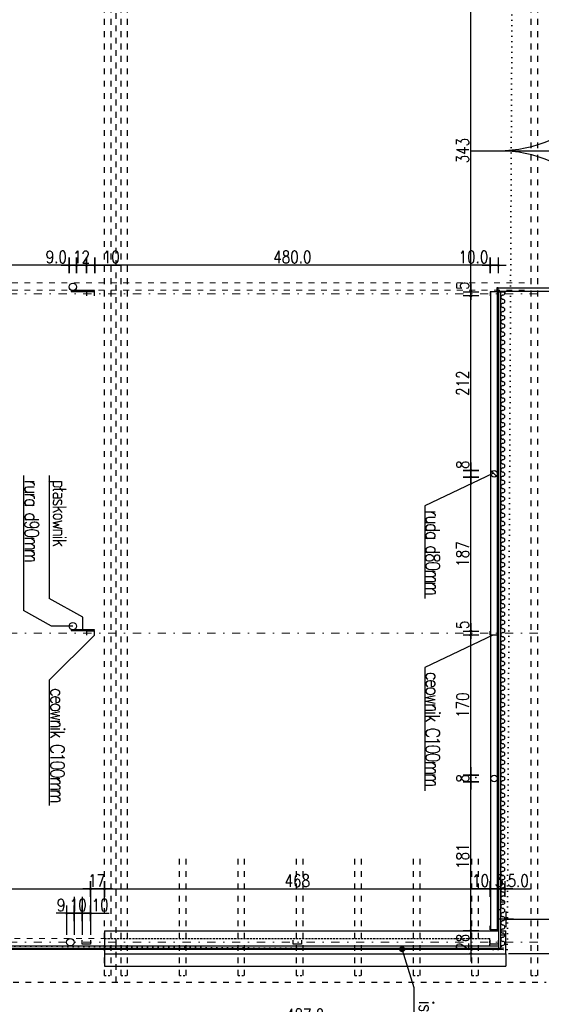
# Model space of a CAD drawing. Header units: millimetres. Extents: x 22865 to 60762, y -18816 to 15611.
# Tile 38 of 256: x 41593 to 42226, y -13448 to -12252. Entities that reach past the tile are written whole.
import ezdxf

# ---------------------------------------------------------------- set-up
doc = ezdxf.new("R2010")
doc.units = ezdxf.units.MM
for name, pattern in [('1_12', [3, 1, -1, 0, -1]), ('DASHED', [15, 7, -8]), ('DASHED2', [0.375, 0.25, -0.125]), ('DOT', [6.35, 0, -6.35]), ('STRICHPUNKT', [3, 1, -1, 0, -1])]:
    doc.linetypes.add(name, pattern=pattern)
for name, color, linetype in [('OPISY', 6, 'Continuous'), ('osie', 9, 'STRICHPUNKT'), ('sciany murowane', 4, 'Continuous'), ('widokowa', 2, 'Continuous'), ('wyburzenia', 14, 'Continuous'), ('WYMIARY', 6, 'Continuous')]:
    doc.layers.add(name, color=color, linetype=linetype)
doc.styles.add('1-100', font='simplex.shx', dxfattribs={"width": 0.8, "height": 15})
doc.dimstyles.new('1-100', dxfattribs={"dimscale": 0.5, "dimtxt": 100, "dimasz": 1, "dimexe": 0.18, "dimexo": 0.0625, "dimgap": 5, "dimtad": 1, "dimdec": 1, "dimzin": 0, "dimdsep": 46, "dimtxsty": '1-100', "dimblk1": 'K', "dimblk2": 'K', "dimsah": 1, "dimcen": 0.09, "dimse1": 1, "dimse2": 1, "dimadec": 0, "dimazin": 0, "dimtfac": 1, "dimtdec": 1, "dimtofl": 0, "dimtmove": 0, "dimatfit": 3, "dimldrblk": 'K', "dimfxl": 0, "dimtolj": 1, "dimtzin": 0, "dimarcsym": 0})

# ---------------------------------------------------------------- blocks, each defined once
blk = doc.blocks.new('K')
for p, q in [((-19.1, 0), (19.1, 0)), ((0, -19.1), (0, 19.1))]:
    blk.add_line(p, q)
blk.add_circle((0, 0), 2.02)
blk = doc.blocks.new('*D2583')
at = {"layer": 'WYMIARY', "color": 0, "lineweight": -2, "ltscale": 0.2}
blk.add_line((41399.7, -13307.9), (41678.7, -13307.9), dxfattribs=at)
at = {"layer": 'WYMIARY', "color": 0, "linetype": 'ByBlock', "lineweight": -2, "xscale": 0.5, "yscale": 0.5, "zscale": 0.5, "rotation": 180}
blk.add_blockref('K', (41399.2, -13307.9), dxfattribs=at)
at = {"layer": 'WYMIARY', "color": 0, "linetype": 'ByBlock', "lineweight": -2, "xscale": 0.5, "yscale": 0.5, "zscale": 0.5}
blk.add_blockref('K', (41679.2, -13307.9), dxfattribs=at)
at = {"layer": 'WYMIARY', "color": 0, "ltscale": 0.2, "insert": (41539.2, -13297.9), "char_height": 15, "attachment_point": 5, "style": '1-100'}
blk.add_mtext('\\A1;280', dxfattribs=at)
blk = doc.blocks.new('*D2584')
at = {"layer": 'WYMIARY', "color": 0, "lineweight": -2, "ltscale": 0.2}
blk.add_line((41679.7, -13307.9), (41695.7, -13307.9), dxfattribs=at)
at = {"layer": 'WYMIARY', "color": 0, "linetype": 'ByBlock', "lineweight": -2, "xscale": 0.5, "yscale": 0.5, "zscale": 0.5, "rotation": 180}
blk.add_blockref('K', (41679.2, -13307.9), dxfattribs=at)
at = {"layer": 'WYMIARY', "color": 0, "linetype": 'ByBlock', "lineweight": -2, "xscale": 0.5, "yscale": 0.5, "zscale": 0.5}
blk.add_blockref('K', (41696.2, -13307.9), dxfattribs=at)
at = {"layer": 'WYMIARY', "color": 0, "ltscale": 0.2, "insert": (41686.6, -13297.9), "char_height": 15, "attachment_point": 5, "style": '1-100'}
blk.add_mtext('\\A1;17', dxfattribs=at)
blk = doc.blocks.new('*D2585')
at = {"layer": 'WYMIARY', "color": 0, "lineweight": -2, "ltscale": 0.2}
blk.add_line((41696.7, -13307.9), (42163.7, -13307.9), dxfattribs=at)
at = {"layer": 'WYMIARY', "color": 0, "linetype": 'ByBlock', "lineweight": -2, "xscale": 0.5, "yscale": 0.5, "zscale": 0.5, "rotation": 180}
blk.add_blockref('K', (41696.2, -13307.9), dxfattribs=at)
at = {"layer": 'WYMIARY', "color": 0, "linetype": 'ByBlock', "lineweight": -2, "xscale": 0.5, "yscale": 0.5, "zscale": 0.5}
blk.add_blockref('K', (42164.2, -13307.9), dxfattribs=at)
at = {"layer": 'WYMIARY', "color": 0, "ltscale": 0.2, "insert": (41930.2, -13297.9), "char_height": 15, "attachment_point": 5, "style": '1-100'}
blk.add_mtext('\\A1;468', dxfattribs=at)
blk = doc.blocks.new('*D2586')
at = {"layer": 'WYMIARY', "color": 0, "lineweight": -2, "ltscale": 0.2}
for p, q in [((41678.7, -13337.5), (41669.7, -13337.5)), ((41679.2, -13337.5), (41701.8, -13337.5))]:
    blk.add_line(p, q, dxfattribs=at)
at = {"layer": 'WYMIARY', "color": 0, "linetype": 'ByBlock', "lineweight": -2, "xscale": 0.5, "yscale": 0.5, "zscale": 0.5, "rotation": 180}
blk.add_blockref('K', (41669.2, -13337.5), dxfattribs=at)
at = {"layer": 'WYMIARY', "color": 0, "linetype": 'ByBlock', "lineweight": -2, "xscale": 0.5, "yscale": 0.5, "zscale": 0.5}
blk.add_blockref('K', (41679.2, -13337.5), dxfattribs=at)
at = {"layer": 'WYMIARY', "color": 0, "ltscale": 0.2, "insert": (41690.8, -13327.5), "char_height": 15, "attachment_point": 5, "style": '1-100'}
blk.add_mtext('\\A1;10', dxfattribs=at)
blk = doc.blocks.new('*D2587')
at = {"layer": 'WYMIARY', "color": 0, "lineweight": -2, "ltscale": 0.2}
blk.add_line((41668.7, -13337.5), (41659.7, -13337.5), dxfattribs=at)
at = {"layer": 'WYMIARY', "color": 0, "linetype": 'ByBlock', "lineweight": -2, "xscale": 0.5, "yscale": 0.5, "zscale": 0.5, "rotation": 180}
blk.add_blockref('K', (41659.2, -13337.5), dxfattribs=at)
at = {"layer": 'WYMIARY', "color": 0, "linetype": 'ByBlock', "lineweight": -2, "xscale": 0.5, "yscale": 0.5, "zscale": 0.5}
blk.add_blockref('K', (41669.2, -13337.5), dxfattribs=at)
at = {"layer": 'WYMIARY', "color": 0, "ltscale": 0.2, "insert": (41664.2, -13327.5), "char_height": 15, "attachment_point": 5, "style": '1-100'}
blk.add_mtext('\\A1;10', dxfattribs=at)
blk = doc.blocks.new('*D2588')
at = {"layer": 'WYMIARY', "color": 0, "lineweight": -2, "ltscale": 0.2}
for p, q in [((41650.2, -13337.5), (41637.3, -13337.5)), ((41658.7, -13337.5), (41650.7, -13337.5))]:
    blk.add_line(p, q, dxfattribs=at)
at = {"layer": 'WYMIARY', "color": 0, "linetype": 'ByBlock', "lineweight": -2, "xscale": 0.5, "yscale": 0.5, "zscale": 0.5, "rotation": 180}
blk.add_blockref('K', (41650.2, -13337.5), dxfattribs=at)
at = {"layer": 'WYMIARY', "color": 0, "linetype": 'ByBlock', "lineweight": -2, "xscale": 0.5, "yscale": 0.5, "zscale": 0.5}
blk.add_blockref('K', (41659.2, -13337.5), dxfattribs=at)
at = {"layer": 'WYMIARY', "color": 0, "ltscale": 0.2, "insert": (41643.5, -13327.5), "char_height": 15, "attachment_point": 5, "style": '1-100'}
blk.add_mtext('\\A1;9', dxfattribs=at)
blk = doc.blocks.new('*D2589')
at = {"layer": 'WYMIARY', "color": 0, "lineweight": -2, "ltscale": 0.2}
blk.add_line((42140.9, -13359.1), (42140.9, -13386.1), dxfattribs=at)
at = {"layer": 'WYMIARY', "color": 0, "linetype": 'ByBlock', "lineweight": -2, "xscale": 0.5, "yscale": 0.5, "zscale": 0.5}
for p, rotation in [((42140.9, -13358.6), 90), ((42140.9, -13386.6), 270)]:
    blk.add_blockref('K', p, dxfattribs=dict(at, rotation=rotation))
at = {"layer": 'WYMIARY', "color": 0, "ltscale": 0.2, "insert": (42130.9, -13372.6), "char_height": 15, "attachment_point": 5, "rotation": 90, "style": '1-100'}
blk.add_mtext('\\A1;28', dxfattribs=at)
blk = doc.blocks.new('*D2590')
at = {"layer": 'WYMIARY', "color": 0, "lineweight": -2, "ltscale": 0.2}
blk.add_line((42140.9, -13358.1), (42140.9, -13178.1), dxfattribs=at)
at = {"layer": 'WYMIARY', "color": 0, "linetype": 'ByBlock', "lineweight": -2, "xscale": 0.5, "yscale": 0.5, "zscale": 0.5}
for p, rotation in [((42140.9, -13177.6), 90), ((42140.9, -13358.6), 270)]:
    blk.add_blockref('K', p, dxfattribs=dict(at, rotation=rotation))
at = {"layer": 'WYMIARY', "color": 0, "ltscale": 0.2, "insert": (42130.9, -13268.1), "char_height": 15, "attachment_point": 5, "rotation": 90, "style": '1-100'}
blk.add_mtext('\\A1;181', dxfattribs=at)
blk = doc.blocks.new('*D2591')
at = {"layer": 'WYMIARY', "color": 0, "lineweight": -2, "ltscale": 0.2}
blk.add_line((42140.9, -13177.1), (42140.9, -13170.1), dxfattribs=at)
at = {"layer": 'WYMIARY', "color": 0, "linetype": 'ByBlock', "lineweight": -2, "xscale": 0.5, "yscale": 0.5, "zscale": 0.5}
for p, rotation in [((42140.9, -13169.6), 90), ((42140.9, -13177.6), 270)]:
    blk.add_blockref('K', p, dxfattribs=dict(at, rotation=rotation))
at = {"layer": 'WYMIARY', "color": 0, "ltscale": 0.2, "insert": (42130.9, -13173.6), "char_height": 15, "attachment_point": 5, "rotation": 90, "style": '1-100'}
blk.add_mtext('\\A1;8', dxfattribs=at)
blk = doc.blocks.new('*D2592')
at = {"layer": 'WYMIARY', "color": 0, "lineweight": -2, "ltscale": 0.2}
blk.add_line((42140.9, -13169.1), (42140.9, -13000.1), dxfattribs=at)
at = {"layer": 'WYMIARY', "color": 0, "linetype": 'ByBlock', "lineweight": -2, "xscale": 0.5, "yscale": 0.5, "zscale": 0.5}
for p, rotation in [((42140.9, -12999.6), 90), ((42140.9, -13169.6), 270)]:
    blk.add_blockref('K', p, dxfattribs=dict(at, rotation=rotation))
at = {"layer": 'WYMIARY', "color": 0, "ltscale": 0.2, "insert": (42130.9, -13084.6), "char_height": 15, "attachment_point": 5, "rotation": 90, "style": '1-100'}
blk.add_mtext('\\A1;170', dxfattribs=at)
blk = doc.blocks.new('*D2593')
at = {"layer": 'WYMIARY', "color": 0, "lineweight": -2, "ltscale": 0.2}
for p, q in [((42140.9, -12994.1), (42140.9, -12980.6)), ((42140.9, -13000.1), (42140.9, -13000.6))]:
    blk.add_line(p, q, dxfattribs=at)
at = {"layer": 'WYMIARY', "color": 0, "linetype": 'ByBlock', "lineweight": -2, "xscale": 0.5, "yscale": 0.5, "zscale": 0.5}
for p, rotation in [((42140.9, -12994.6), 270), ((42140.9, -12999.6), 90)]:
    blk.add_blockref('K', p, dxfattribs=dict(at, rotation=rotation))
at = {"layer": 'WYMIARY', "color": 0, "ltscale": 0.2, "insert": (42130.9, -12987.1), "char_height": 15, "attachment_point": 5, "rotation": 90, "style": '1-100'}
blk.add_mtext('\\A1;5', dxfattribs=at)
blk = doc.blocks.new('*D2594')
at = {"layer": 'WYMIARY', "color": 0, "lineweight": -2, "ltscale": 0.2}
blk.add_line((42140.9, -12994.1), (42140.9, -12808.1), dxfattribs=at)
at = {"layer": 'WYMIARY', "color": 0, "linetype": 'ByBlock', "lineweight": -2, "xscale": 0.5, "yscale": 0.5, "zscale": 0.5}
for p, rotation in [((42140.9, -12807.6), 90), ((42140.9, -12994.6), 270)]:
    blk.add_blockref('K', p, dxfattribs=dict(at, rotation=rotation))
at = {"layer": 'WYMIARY', "color": 0, "ltscale": 0.2, "insert": (42130.9, -12901.1), "char_height": 15, "attachment_point": 5, "rotation": 90, "style": '1-100'}
blk.add_mtext('\\A1;187', dxfattribs=at)
blk = doc.blocks.new('*D2595')
at = {"layer": 'WYMIARY', "color": 0, "lineweight": -2, "ltscale": 0.2}
for p, q in [((42140.9, -12799.6), (42140.9, -12786.1)), ((42140.9, -12807.1), (42140.9, -12800.1))]:
    blk.add_line(p, q, dxfattribs=at)
at = {"layer": 'WYMIARY', "color": 0, "linetype": 'ByBlock', "lineweight": -2, "xscale": 0.5, "yscale": 0.5, "zscale": 0.5}
for p, rotation in [((42140.9, -12799.6), 90), ((42140.9, -12807.6), 270)]:
    blk.add_blockref('K', p, dxfattribs=dict(at, rotation=rotation))
at = {"layer": 'WYMIARY', "color": 0, "ltscale": 0.2, "insert": (42130.9, -12792.6), "char_height": 15, "attachment_point": 5, "rotation": 90, "style": '1-100'}
blk.add_mtext('\\A1;8', dxfattribs=at)
blk = doc.blocks.new('*D2596')
at = {"layer": 'WYMIARY', "color": 0, "lineweight": -2, "ltscale": 0.2}
blk.add_line((42140.9, -12799.1), (42140.9, -12588.1), dxfattribs=at)
at = {"layer": 'WYMIARY', "color": 0, "linetype": 'ByBlock', "lineweight": -2, "xscale": 0.5, "yscale": 0.5, "zscale": 0.5}
for p, rotation in [((42140.9, -12587.6), 90), ((42140.9, -12799.6), 270)]:
    blk.add_blockref('K', p, dxfattribs=dict(at, rotation=rotation))
at = {"layer": 'WYMIARY', "color": 0, "ltscale": 0.2, "insert": (42130.9, -12693.6), "char_height": 15, "attachment_point": 5, "rotation": 90, "style": '1-100'}
blk.add_mtext('\\A1;212', dxfattribs=at)
blk = doc.blocks.new('*D2597')
at = {"layer": 'WYMIARY', "color": 0, "lineweight": -2, "ltscale": 0.2}
for p, q in [((42140.9, -12582.1), (42140.9, -12568.6)), ((42140.9, -12588.1), (42140.9, -12588.6))]:
    blk.add_line(p, q, dxfattribs=at)
at = {"layer": 'WYMIARY', "color": 0, "linetype": 'ByBlock', "lineweight": -2, "xscale": 0.5, "yscale": 0.5, "zscale": 0.5}
for p, rotation in [((42140.9, -12582.6), 270), ((42140.9, -12587.6), 90)]:
    blk.add_blockref('K', p, dxfattribs=dict(at, rotation=rotation))
at = {"layer": 'WYMIARY', "color": 0, "ltscale": 0.2, "insert": (42130.9, -12575.1), "char_height": 15, "attachment_point": 5, "rotation": 90, "style": '1-100'}
blk.add_mtext('\\A1;5', dxfattribs=at)
blk = doc.blocks.new('*D2598')
at = {"layer": 'WYMIARY', "color": 0, "lineweight": -2, "ltscale": 0.2}
blk.add_line((42140.9, -12582.1), (42140.9, -12240.1), dxfattribs=at)
at = {"layer": 'WYMIARY', "color": 0, "linetype": 'ByBlock', "lineweight": -2, "xscale": 0.5, "yscale": 0.5, "zscale": 0.5}
for p, rotation in [((42140.9, -12239.6), 90), ((42140.9, -12582.6), 270)]:
    blk.add_blockref('K', p, dxfattribs=dict(at, rotation=rotation))
at = {"layer": 'WYMIARY', "color": 0, "ltscale": 0.2, "insert": (42130.9, -12411.1), "char_height": 15, "attachment_point": 5, "rotation": 90, "style": '1-100'}
blk.add_mtext('\\A1;343', dxfattribs=at)
blk = doc.blocks.new('*D2607')
at = {"layer": 'WYMIARY', "color": 0, "lineweight": -2, "ltscale": 0.2}
for p, q in [((42164.2, -12550.3), (42124.4, -12550.3)), ((42173.7, -12550.3), (42164.7, -12550.3))]:
    blk.add_line(p, q, dxfattribs=at)
at = {"layer": 'WYMIARY', "color": 0, "linetype": 'ByBlock', "lineweight": -2, "xscale": 0.5, "yscale": 0.5, "zscale": 0.5, "rotation": 180}
blk.add_blockref('K', (42164.2, -12550.3), dxfattribs=at)
at = {"layer": 'WYMIARY', "color": 0, "linetype": 'ByBlock', "lineweight": -2, "xscale": 0.5, "yscale": 0.5, "zscale": 0.5}
blk.add_blockref('K', (42174.2, -12550.3), dxfattribs=at)
at = {"layer": 'WYMIARY', "color": 0, "ltscale": 0.2, "insert": (42144, -12540.3), "char_height": 15, "attachment_point": 5, "style": '1-100'}
blk.add_mtext('\\A1;10.0', dxfattribs=at)
blk = doc.blocks.new('*D2608')
at = {"layer": 'WYMIARY', "color": 0, "lineweight": -2, "ltscale": 0.2}
blk.add_line((42163.7, -12550.3), (41684.7, -12550.3), dxfattribs=at)
at = {"layer": 'WYMIARY', "color": 0, "linetype": 'ByBlock', "lineweight": -2, "xscale": 0.5, "yscale": 0.5, "zscale": 0.5, "rotation": 180}
blk.add_blockref('K', (41684.2, -12550.3), dxfattribs=at)
at = {"layer": 'WYMIARY', "color": 0, "linetype": 'ByBlock', "lineweight": -2, "xscale": 0.5, "yscale": 0.5, "zscale": 0.5}
blk.add_blockref('K', (42164.2, -12550.3), dxfattribs=at)
at = {"layer": 'WYMIARY', "color": 0, "ltscale": 0.2, "insert": (41924.2, -12540.3), "char_height": 15, "attachment_point": 5, "style": '1-100'}
blk.add_mtext('\\A1;480.0', dxfattribs=at)
blk = doc.blocks.new('*D2609')
at = {"layer": 'WYMIARY', "color": 0, "lineweight": -2, "ltscale": 0.2}
for p, q in [((41683.7, -12550.3), (41674.7, -12550.3)), ((41684.2, -12550.3), (41715.4, -12550.3))]:
    blk.add_line(p, q, dxfattribs=at)
at = {"layer": 'WYMIARY', "color": 0, "linetype": 'ByBlock', "lineweight": -2, "xscale": 0.5, "yscale": 0.5, "zscale": 0.5, "rotation": 180}
blk.add_blockref('K', (41674.2, -12550.3), dxfattribs=at)
at = {"layer": 'WYMIARY', "color": 0, "linetype": 'ByBlock', "lineweight": -2, "xscale": 0.5, "yscale": 0.5, "zscale": 0.5}
blk.add_blockref('K', (41684.2, -12550.3), dxfattribs=at)
at = {"layer": 'WYMIARY', "color": 0, "ltscale": 0.2, "insert": (41704.3, -12540.3), "char_height": 15, "attachment_point": 5, "style": '1-100'}
blk.add_mtext('\\A1;10', dxfattribs=at)
blk = doc.blocks.new('*D2610')
at = {"layer": 'WYMIARY', "color": 0, "lineweight": -2, "ltscale": 0.2}
blk.add_line((41673.7, -12550.3), (41662.7, -12550.3), dxfattribs=at)
at = {"layer": 'WYMIARY', "color": 0, "linetype": 'ByBlock', "lineweight": -2, "xscale": 0.5, "yscale": 0.5, "zscale": 0.5, "rotation": 180}
blk.add_blockref('K', (41662.2, -12550.3), dxfattribs=at)
at = {"layer": 'WYMIARY', "color": 0, "linetype": 'ByBlock', "lineweight": -2, "xscale": 0.5, "yscale": 0.5, "zscale": 0.5}
blk.add_blockref('K', (41674.2, -12550.3), dxfattribs=at)
at = {"layer": 'WYMIARY', "color": 0, "ltscale": 0.2, "insert": (41668.2, -12540.3), "char_height": 15, "attachment_point": 5, "style": '1-100'}
blk.add_mtext('\\A1;12', dxfattribs=at)
blk = doc.blocks.new('*D2611')
at = {"layer": 'WYMIARY', "color": 0, "lineweight": -2, "ltscale": 0.2}
for p, q in [((41653.2, -12550.3), (41622.5, -12550.3)), ((41661.7, -12550.3), (41653.7, -12550.3))]:
    blk.add_line(p, q, dxfattribs=at)
at = {"layer": 'WYMIARY', "color": 0, "linetype": 'ByBlock', "lineweight": -2, "xscale": 0.5, "yscale": 0.5, "zscale": 0.5, "rotation": 180}
blk.add_blockref('K', (41653.2, -12550.3), dxfattribs=at)
at = {"layer": 'WYMIARY', "color": 0, "linetype": 'ByBlock', "lineweight": -2, "xscale": 0.5, "yscale": 0.5, "zscale": 0.5}
blk.add_blockref('K', (41662.2, -12550.3), dxfattribs=at)
at = {"layer": 'WYMIARY', "color": 0, "ltscale": 0.2, "insert": (41637.6, -12540.3), "char_height": 15, "attachment_point": 5, "style": '1-100'}
blk.add_mtext('\\A1;9.0', dxfattribs=at)
blk = doc.blocks.new('*D2612')
at = {"layer": 'WYMIARY', "color": 0, "lineweight": -2, "ltscale": 0.2}
blk.add_line((41652.7, -12550.3), (41373.7, -12550.3), dxfattribs=at)
at = {"layer": 'WYMIARY', "color": 0, "linetype": 'ByBlock', "lineweight": -2, "xscale": 0.5, "yscale": 0.5, "zscale": 0.5, "rotation": 180}
blk.add_blockref('K', (41373.2, -12550.3), dxfattribs=at)
at = {"layer": 'WYMIARY', "color": 0, "linetype": 'ByBlock', "lineweight": -2, "xscale": 0.5, "yscale": 0.5, "zscale": 0.5}
blk.add_blockref('K', (41653.2, -12550.3), dxfattribs=at)
at = {"layer": 'WYMIARY', "color": 0, "ltscale": 0.2, "insert": (41513.2, -12540.3), "char_height": 15, "attachment_point": 5, "style": '1-100'}
blk.add_mtext('\\A1;280.0', dxfattribs=at)
blk = doc.blocks.new('*D2622')
at = {"layer": 'WYMIARY', "color": 0, "lineweight": -2, "ltscale": 0.2}
blk.add_line((42182.7, -13510.5), (41030.7, -13510.5), dxfattribs=at)
at = {"layer": 'WYMIARY', "color": 0, "linetype": 'ByBlock', "lineweight": -2, "xscale": 0.5, "yscale": 0.5, "zscale": 0.5, "rotation": 180}
blk.add_blockref('K', (41030.2, -13510.5), dxfattribs=at)
at = {"layer": 'WYMIARY', "color": 0, "linetype": 'ByBlock', "lineweight": -2, "xscale": 0.5, "yscale": 0.5, "zscale": 0.5}
blk.add_blockref('K', (42183.2, -13510.5), dxfattribs=at)
at = {"layer": 'WYMIARY', "color": 0, "ltscale": 0.2, "insert": (41606.7, -13500.5), "char_height": 15, "attachment_point": 5, "style": '1-100'}
blk.add_mtext('\\A1;1153.0', dxfattribs=at)
blk = doc.blocks.new('*D2630')
at = {"layer": 'WYMIARY', "color": 0, "lineweight": -2, "ltscale": 0.2}
for p, q in [((42421.5, -13387.1), (42421.5, -13401.1)), ((42421.5, -13401.6), (42421.5, -13441.4))]:
    blk.add_line(p, q, dxfattribs=at)
at = {"layer": 'WYMIARY', "color": 0, "linetype": 'ByBlock', "lineweight": -2, "xscale": 0.5, "yscale": 0.5, "zscale": 0.5}
for p, rotation in [((42421.5, -13386.6), 90), ((42421.5, -13401.6), 270)]:
    blk.add_blockref('K', p, dxfattribs=dict(at, rotation=rotation))
at = {"layer": 'WYMIARY', "color": 0, "ltscale": 0.2, "insert": (42411.5, -13421.8), "char_height": 15, "attachment_point": 5, "rotation": 90, "style": '1-100'}
blk.add_mtext('\\A1;15.0', dxfattribs=at)
blk = doc.blocks.new('*D2631')
at = {"layer": 'WYMIARY', "color": 0, "lineweight": -2, "ltscale": 0.2}
for p, q in [((42164.2, -13307.9), (42141.5, -13307.9)), ((42164.7, -13307.9), (42173.7, -13307.9))]:
    blk.add_line(p, q, dxfattribs=at)
at = {"layer": 'WYMIARY', "color": 0, "linetype": 'ByBlock', "lineweight": -2, "xscale": 0.5, "yscale": 0.5, "zscale": 0.5, "rotation": 180}
blk.add_blockref('K', (42164.2, -13307.9), dxfattribs=at)
at = {"layer": 'WYMIARY', "color": 0, "linetype": 'ByBlock', "lineweight": -2, "xscale": 0.5, "yscale": 0.5, "zscale": 0.5}
blk.add_blockref('K', (42174.2, -13307.9), dxfattribs=at)
at = {"layer": 'WYMIARY', "color": 0, "ltscale": 0.2, "insert": (42152.6, -13297.9), "char_height": 15, "attachment_point": 5, "style": '1-100'}
blk.add_mtext('\\A1;10', dxfattribs=at)
blk = doc.blocks.new('*D2632')
at = {"layer": 'WYMIARY', "color": 0, "lineweight": -2, "ltscale": 0.2}
for p, q in [((42173.7, -13307.9), (42173.2, -13307.9)), ((42177.7, -13307.9), (42178.2, -13307.9))]:
    blk.add_line(p, q, dxfattribs=at)
at = {"layer": 'WYMIARY', "color": 0, "linetype": 'ByBlock', "lineweight": -2, "xscale": 0.5, "yscale": 0.5, "zscale": 0.5}
blk.add_blockref('K', (42174.2, -13307.9), dxfattribs=at)
at = {"layer": 'WYMIARY', "color": 0, "linetype": 'ByBlock', "lineweight": -2, "xscale": 0.5, "yscale": 0.5, "zscale": 0.5, "rotation": 180}
blk.add_blockref('K', (42177.2, -13307.9), dxfattribs=at)
at = {"layer": 'WYMIARY', "color": 0, "ltscale": 0.2, "insert": (42175.2, -13297.9), "char_height": 15, "attachment_point": 5, "style": '1-100'}
blk.add_mtext('\\A1;3', dxfattribs=at)
blk = doc.blocks.new('*D2633')
at = {"layer": 'WYMIARY', "color": 0, "lineweight": -2, "ltscale": 0.2}
for p, q in [((42176.7, -13307.9), (42176.2, -13307.9)), ((42182.7, -13307.9), (42213.3, -13307.9))]:
    blk.add_line(p, q, dxfattribs=at)
at = {"layer": 'WYMIARY', "color": 0, "linetype": 'ByBlock', "lineweight": -2, "xscale": 0.5, "yscale": 0.5, "zscale": 0.5}
blk.add_blockref('K', (42177.2, -13307.9), dxfattribs=at)
at = {"layer": 'WYMIARY', "color": 0, "linetype": 'ByBlock', "lineweight": -2, "xscale": 0.5, "yscale": 0.5, "zscale": 0.5, "rotation": 180}
blk.add_blockref('K', (42182.2, -13307.9), dxfattribs=at)
at = {"layer": 'WYMIARY', "color": 0, "ltscale": 0.2, "insert": (42198.3, -13297.9), "char_height": 15, "attachment_point": 5, "style": '1-100'}
blk.add_mtext('\\A1;5.0', dxfattribs=at)
blk = doc.blocks.new('*D2637')
at = {"layer": 'WYMIARY', "color": 0, "lineweight": -2, "ltscale": 0.2}
blk.add_line((42391.3, -12240.1), (42391.3, -12582.1), dxfattribs=at)
at = {"layer": 'WYMIARY', "color": 0, "linetype": 'ByBlock', "lineweight": -2, "xscale": 0.5, "yscale": 0.5, "zscale": 0.5}
for p, rotation in [((42391.3, -12239.6), 90), ((42391.3, -12582.6), 270)]:
    blk.add_blockref('K', p, dxfattribs=dict(at, rotation=rotation))
at = {"layer": 'WYMIARY', "color": 0, "ltscale": 0.2, "insert": (42381.3, -12411.1), "char_height": 15, "attachment_point": 5, "rotation": 90, "style": '1-100'}
blk.add_mtext('\\A1;343.0', dxfattribs=at)
blk = doc.blocks.new('*D2639')
at = {"layer": 'WYMIARY', "color": 0, "lineweight": -2, "ltscale": 0.2}
blk.add_line((42183.7, -13344.7), (42943.8, -13344.7), dxfattribs=at)
at = {"layer": 'WYMIARY', "color": 0, "linetype": 'ByBlock', "lineweight": -2, "xscale": 0.5, "yscale": 0.5, "zscale": 0.5, "rotation": 180}
blk.add_blockref('K', (42183.2, -13344.7), dxfattribs=at)
at = {"layer": 'WYMIARY', "color": 0, "linetype": 'ByBlock', "lineweight": -2, "xscale": 0.5, "yscale": 0.5, "zscale": 0.5}
blk.add_blockref('K', (42944.3, -13344.7), dxfattribs=at)
at = {"layer": 'WYMIARY', "color": 0, "ltscale": 0.2, "insert": (42563.7, -13334.7), "char_height": 15, "attachment_point": 5, "style": '1-100'}
blk.add_mtext('\\A1;761', dxfattribs=at)
blk = doc.blocks.new('*D2640')
at = {"layer": 'WYMIARY', "color": 0, "lineweight": -2, "ltscale": 0.2}
blk.add_line((42182.7, -13471.2), (41696.7, -13471.2), dxfattribs=at)
at = {"layer": 'WYMIARY', "color": 0, "linetype": 'ByBlock', "lineweight": -2, "xscale": 0.5, "yscale": 0.5, "zscale": 0.5, "rotation": 180}
blk.add_blockref('K', (41696.2, -13471.2), dxfattribs=at)
at = {"layer": 'WYMIARY', "color": 0, "linetype": 'ByBlock', "lineweight": -2, "xscale": 0.5, "yscale": 0.5, "zscale": 0.5}
blk.add_blockref('K', (42183.2, -13471.2), dxfattribs=at)
at = {"layer": 'WYMIARY', "color": 0, "ltscale": 0.2, "insert": (41939.7, -13461.2), "char_height": 15, "attachment_point": 5, "style": '1-100'}
blk.add_mtext('\\A1;487.0', dxfattribs=at)
blk = doc.blocks.new('*D2641')
at = {"layer": 'WYMIARY', "color": 0, "lineweight": -2, "ltscale": 0.2}
blk.add_line((41695.7, -13471.2), (41030.7, -13471.2), dxfattribs=at)
at = {"layer": 'WYMIARY', "color": 0, "linetype": 'ByBlock', "lineweight": -2, "xscale": 0.5, "yscale": 0.5, "zscale": 0.5, "rotation": 180}
blk.add_blockref('K', (41030.2, -13471.2), dxfattribs=at)
at = {"layer": 'WYMIARY', "color": 0, "linetype": 'ByBlock', "lineweight": -2, "xscale": 0.5, "yscale": 0.5, "zscale": 0.5}
blk.add_blockref('K', (41696.2, -13471.2), dxfattribs=at)
at = {"layer": 'WYMIARY', "color": 0, "ltscale": 0.2, "insert": (41363.2, -13461.2), "char_height": 15, "attachment_point": 5, "style": '1-100'}
blk.add_mtext('\\A1;666.0', dxfattribs=at)

msp = doc.modelspace()

# ---------------------------------------------------------------- hatches: boundary and pattern name
at = {"layer": 'wyburzenia', "transparency": 33554687}
h = msp.add_hatch(color=256, dxfattribs=at)
h.dxf.hatch_style = 1
h.paths.add_polyline_path([(42057.33, -13381.1), (42057.33, -13378.1, 1), (42057.33, -13384.1)])
h = msp.add_hatch(color=256, dxfattribs=at)
h.dxf.hatch_style = 1
h.paths.add_polyline_path([(42059.7, -13382.94, 0.6240304), (42057.33, -13378.1), (42057.33, -13381.1)])
h = msp.add_hatch(color=256, dxfattribs=at)
h.dxf.hatch_style = 1
h.paths.add_polyline_path([(42057.33, -13384.1, 0.231504), (42059.7, -13382.94), (42057.33, -13381.1)])

# ---------------------------------------------------------------- linework, layer by layer
at = {"layer": 'osie', "color": 251, "linetype": 'DASHED', "lineweight": 15}
for p, q in [((42205.95, -12571.62), (41030.19, -12571.62)), ((42205.95, -12580.62), (41030.19, -12580.62)), ((41091.69, -13368.15), (41696.19, -13368.15))]:
    msp.add_line(p, q, dxfattribs=at)
at = {"layer": 'osie', "linetype": '1_12', "lineweight": 15, "ltscale": 10}
for p, q in [((42222.19, -12585.15), (41030.19, -12585.15)), ((42222.19, -12997.15), (41030.19, -12997.15)), ((42222.19, -13372.65), (41030.19, -13372.65))]:
    msp.add_line(p, q, dxfattribs=at)
at = {"layer": 'sciany murowane', "color": 2, "ltscale": 0.2}
for p, q in [((41696.19, -13358.65), (42174.69, -13358.65)), ((41696.19, -13358.65), (41696.19, -13377.15)), ((42177.19, -13358.65), (42183.19, -13358.65)), ((41696.19, -13381.15), (41696.19, -13386.65)), ((41696.19, -13386.65), (42183.19, -13386.65))]:
    msp.add_line(p, q, dxfattribs=at)
at = {"layer": 'widokowa', "color": 1, "linetype": 'DASHED'}
for p, q in [((41710.19, -13421.15), (41710.19, -11002.15)), ((41030.19, -13421.15), (42232.19, -13421.15))]:
    msp.add_line(p, q, dxfattribs=at)
at = {"layer": 'widokowa', "color": 250, "linetype": 'DASHED'}
for p, q in [((41696.19, -13413.15), (41696.19, -11010.15)), ((41704.19, -13413.15), (41704.19, -11010.15)), ((41716.19, -13413.15), (41716.19, -11010.15)), ((41724.19, -13413.15), (41724.19, -11010.15)), ((42214.19, -13413.15), (42214.19, -11010.15)), ((42222.19, -13413.15), (42222.19, -11010.15)), ((41787.19, -13413.15), (41787.19, -13271.15)), ((41795.19, -13413.15), (41795.19, -13271.15)), ((41858.19, -13413.15), (41858.19, -13271.15)), ((41866.19, -13413.15), (41866.19, -13271.15)), ((41929.19, -13413.15), (41929.19, -13271.15)), ((41937.19, -13413.15), (41937.19, -13271.15)), ((42000.19, -13413.15), (42000.19, -13271.15)), ((42008.19, -13413.15), (42008.19, -13271.15)), ((42071.19, -13413.15), (42071.19, -13271.15)), ((42079.19, -13413.15), (42079.19, -13271.15)), ((42142.19, -13413.15), (42142.19, -13271.15)), ((42150.19, -13413.15), (42150.19, -13271.15))]:
    msp.add_line(p, q, dxfattribs=at)
at = {"layer": 'widokowa', "color": 9, "ltscale": 0.2}
for p, q in [((42165.19, -13357.65), (42165.19, -12582.65)), ((42173.19, -13357.65), (42173.19, -12582.65))]:
    msp.add_line(p, q, dxfattribs=at)
at = {"layer": 'widokowa', "color": 2, "ltscale": 0.2}
for p, q in [((42174.69, -13379.65), (42174.69, -12582.65)), ((42177.19, -13379.65), (42177.19, -12582.65)), ((42174.69, -13332.74), (42177.19, -13332.74)), ((42183.19, -13386.65), (42183.19, -13358.65)), ((41030.19, -13377.15), (42174.69, -13377.15)), ((41030.19, -13379.65), (42177.19, -13379.65))]:
    msp.add_line(p, q, dxfattribs=at)
at = {"layer": 'widokowa', "color": 1, "ltscale": 0.2}
for p, q in [((42174.69, -12582.65), (42182.69, -12582.65)), ((42182.19, -12584.07), (42182.69, -12584.07)), ((42182.69, -12584.07), (42182.69, -12582.65)), ((41030.19, -13381.15), (42179.69, -13381.15)), ((42179.69, -13379.07), (42179.69, -13381.15))]:
    msp.add_line(p, q, dxfattribs=at)
at = {"layer": 'widokowa', "color": 9, "linetype": 'DASHED2', "ltscale": 10}
for p in [(41696.19, -13368.15), (42163.69, -13377.15)]:
    msp.add_line(p, (42163.69, -13368.15), dxfattribs=at)
at = {"layer": 'widokowa', "color": 251, "ltscale": 0.2}
for p, q in [((41696.19, -13386.65), (41696.19, -13401.65)), ((42183.19, -13386.65), (42183.19, -13401.65)), ((41696.19, -13401.65), (42183.19, -13401.65))]:
    msp.add_line(p, q, dxfattribs=at)
at = {"layer": 'widokowa', "color": 250, "linetype": 'DASHED', "ltscale": 0.3}
for p, q in [((41696.19, -13413.15), (41704.19, -13413.15)), ((41716.19, -13413.15), (41724.19, -13413.15)), ((41787.19, -13413.15), (41795.19, -13413.15)), ((41858.19, -13413.15), (41866.19, -13413.15)), ((41929.19, -13413.15), (41937.19, -13413.15)), ((42000.19, -13413.15), (42008.19, -13413.15)), ((42071.19, -13413.15), (42079.19, -13413.15)), ((42142.19, -13413.15), (42150.19, -13413.15)), ((42214.19, -13413.15), (42222.19, -13413.15))]:
    msp.add_line(p, q, dxfattribs=at)
at = {"layer": 'widokowa', "color": 251, "ltscale": 0.2}
for centre, start, end in [((42179.69, -12589.07), 90, 270), ((42179.69, -12584.07), 270, 34.62613), ((42179.69, -12594.07), 270, 90), ((42179.69, -12599.07), 90, 270), ((42179.69, -12604.07), 270, 90), ((42179.69, -12609.07), 90, 270), ((42179.69, -12619.07), 90, 270), ((42179.69, -12614.07), 270, 90), ((42179.69, -12629.07), 90, 270), ((42179.69, -12624.07), 270, 90), ((42179.69, -12639.07), 90, 270), ((42179.69, -12634.07), 270, 90), ((42179.69, -12649.07), 90, 270), ((42179.69, -12644.07), 270, 90), ((42179.69, -12654.07), 270, 90), ((42179.69, -12659.07), 90, 270), ((42179.69, -12664.07), 270, 90), ((42179.69, -12669.07), 90, 270), ((42179.69, -12679.07), 90, 270), ((42179.69, -12674.07), 270, 90), ((42179.69, -12689.07), 90, 270), ((42179.69, -12684.07), 270, 90), ((42179.69, -12699.07), 90, 270), ((42179.69, -12694.07), 270, 90), ((42179.69, -12709.07), 90, 270), ((42179.69, -12704.07), 270, 90), ((42179.69, -12714.07), 270, 90), ((42179.69, -12719.07), 90, 270), ((42179.69, -12724.07), 270, 90), ((42179.69, -12729.07), 90, 270), ((42179.69, -12739.07), 90, 270), ((42179.69, -12734.07), 270, 90), ((42179.69, -12749.07), 90, 270), ((42179.69, -12744.07), 270, 90), ((42179.69, -12759.07), 90, 270), ((42179.69, -12754.07), 270, 90), ((42179.69, -12769.07), 90, 270), ((42179.69, -12764.07), 270, 90), ((42179.69, -12774.07), 270, 90), ((42179.69, -12779.07), 90, 270), ((42179.69, -12784.07), 270, 90), ((42179.69, -12789.07), 90, 270), ((42179.69, -12799.07), 90, 270), ((42179.69, -12794.07), 270, 90), ((42179.69, -12809.07), 90, 270), ((42179.69, -12804.07), 270, 90), ((42179.69, -12819.07), 90, 270), ((42179.69, -12814.07), 270, 90), ((42179.69, -12829.07), 90, 270), ((42179.69, -12824.07), 270, 90), ((42179.69, -12834.07), 270, 90), ((42179.69, -12839.07), 90, 270), ((42179.69, -12844.07), 270, 90), ((42179.69, -12849.07), 90, 270), ((42179.69, -12859.07), 90, 270), ((42179.69, -12854.07), 270, 90), ((42179.69, -12869.07), 90, 270), ((42179.69, -12864.07), 270, 90), ((42179.69, -12879.07), 90, 270), ((42179.69, -12874.07), 270, 90), ((42179.69, -12889.07), 90, 270), ((42179.69, -12884.07), 270, 90), ((42179.69, -12894.07), 270, 90), ((42179.69, -12899.07), 90, 270), ((42179.69, -12904.07), 270, 90), ((42179.69, -12909.07), 90, 270), ((42179.69, -12914.07), 270, 90), ((42179.69, -12919.07), 90, 270), ((42179.69, -12929.07), 90, 270), ((42179.69, -12924.07), 270, 90), ((42179.69, -12939.07), 90, 270), ((42179.69, -12934.07), 270, 90), ((42179.69, -12949.07), 90, 270), ((42179.69, -12944.07), 270, 90), ((42179.69, -12954.07), 270, 90), ((42179.69, -12959.07), 90, 270), ((42179.69, -12964.07), 270, 90), ((42179.69, -12969.07), 90, 270), ((42179.69, -12974.07), 270, 90), ((42179.69, -12979.07), 90, 270), ((42179.69, -12989.07), 90, 270), ((42179.69, -12984.07), 270, 90), ((42179.69, -12999.07), 90, 270), ((42179.69, -12994.07), 270, 90), ((42179.69, -13009.07), 90, 270), ((42179.69, -13004.07), 270, 90), ((42179.69, -13014.07), 270, 90), ((42179.69, -13019.07), 90, 270), ((42179.69, -13024.07), 270, 90), ((42179.69, -13029.07), 90, 270), ((42179.69, -13034.07), 270, 90), ((42179.69, -13039.07), 90, 270), ((42179.69, -13049.07), 90, 270), ((42179.69, -13044.07), 270, 90), ((42179.69, -13059.07), 90, 270), ((42179.69, -13054.07), 270, 90), ((42179.69, -13069.07), 90, 270), ((42179.69, -13064.07), 270, 90), ((42179.69, -13074.07), 270, 90), ((42179.69, -13079.07), 90, 270), ((42179.69, -13084.07), 270, 90), ((42179.69, -13089.07), 90, 270), ((42179.69, -13094.07), 270, 90), ((42179.69, -13099.07), 90, 270), ((42179.69, -13109.07), 90, 270), ((42179.69, -13104.07), 270, 90), ((42179.69, -13119.07), 90, 270), ((42179.69, -13114.07), 270, 90), ((42179.69, -13129.07), 90, 270), ((42179.69, -13124.07), 270, 90), ((42179.69, -13134.07), 270, 90), ((42179.69, -13139.07), 90, 270), ((42179.69, -13144.07), 270, 90), ((42179.69, -13149.07), 90, 270), ((42179.69, -13154.07), 270, 90), ((42179.69, -13159.07), 90, 270), ((42179.69, -13169.07), 90, 270), ((42179.69, -13164.07), 270, 90), ((42179.69, -13179.07), 90, 270), ((42179.69, -13174.07), 270, 90), ((42179.69, -13189.07), 90, 270), ((42179.69, -13184.07), 270, 90), ((42179.69, -13194.07), 270, 90), ((42179.69, -13199.07), 90, 270), ((42179.69, -13204.07), 270, 90), ((42179.69, -13209.07), 90, 270), ((42179.69, -13214.07), 270, 90), ((42179.69, -13219.07), 90, 270), ((42179.69, -13229.07), 90, 270), ((42179.69, -13224.07), 270, 90), ((42179.69, -13239.07), 90, 270), ((42179.69, -13234.07), 270, 90), ((42179.69, -13249.07), 90, 270), ((42179.69, -13244.07), 270, 90), ((42179.69, -13259.07), 90, 270), ((42179.69, -13254.07), 270, 90), ((42179.69, -13264.07), 270, 90), ((42179.69, -13269.07), 90, 270), ((42179.69, -13274.07), 270, 90), ((42179.69, -13279.07), 90, 270), ((42179.69, -13289.07), 90, 270), ((42179.69, -13284.07), 270, 90), ((42179.69, -13299.07), 90, 270), ((42179.69, -13294.07), 270, 90), ((42179.69, -13309.07), 90, 270), ((42179.69, -13304.07), 270, 90), ((42179.69, -13319.07), 90, 270), ((42179.69, -13314.07), 270, 90), ((42179.69, -13324.07), 270, 90), ((42179.69, -13329.07), 90, 270), ((42179.69, -13334.07), 270, 90), ((42179.69, -13339.07), 90, 270), ((42179.69, -13349.07), 90, 270), ((42179.69, -13344.07), 270, 90), ((42179.69, -13359.07), 90, 270), ((42179.69, -13354.07), 270, 90), ((42179.69, -13369.07), 90, 270), ((42179.69, -13364.07), 270, 90), ((42179.69, -13379.07), 90, 236.28212), ((42179.69, -13374.07), 270, 90)]:
    msp.add_arc(centre, 2.5, start, end, dxfattribs=at)
at = {"layer": 'wyburzenia', "linetype": 'DOT'}
for p, q in [((42185.06, -13381.38), (42196.81, -11021.83)), ((41045.46, -13373.5), (42185.06, -13381.38))]:
    msp.add_line(p, q, dxfattribs=at)
at = {"layer": 'wyburzenia'}
for p, q in [((42071.97, -13427.87), (42057.33, -13381.1)), ((42071.51, -13652.38), (42071.97, -13427.87))]:
    msp.add_line(p, q, dxfattribs=at)
msp.add_circle((42057.33, -13381.1), 3, dxfattribs=at)
at = {"layer": 'WYMIARY', "ltscale": 0.2}
for p, q in [((42140.9, -12411.15), (42339.69, -12411.15)), ((42174.19, -12577.65), (42339.69, -12577.65)), ((42174.19, -12581.65), (42339.69, -12581.65)), ((41597.88, -12805.56), (41597.88, -12969.59)), ((41629.11, -12805.56), (41629.11, -12955.03)), ((42167.54, -12803.29), (42084.9, -12842.55)), ((42173.19, -12807.65), (42165.19, -12799.65)), ((42084.9, -12842.55), (42084.9, -12955.03)), ((41669.94, -12977.98), (41629.11, -12955.03)), ((41631.79, -12988.65), (41597.88, -12969.59)), ((41669.94, -12993.15), (41669.94, -12977.98)), ((41684.19, -12999.65), (41629.11, -13054.34)), ((41657.69, -12988.65), (41631.79, -12988.65)), ((42167.54, -12999.65), (42084.9, -13038.91)), ((42084.9, -13038.91), (42084.9, -13188.92)), ((41629.11, -13054.34), (41629.11, -13206.68)), ((41659.19, -13317.45), (41659.19, -13363.56)), ((41669.19, -13317.45), (41669.19, -13363.56)), ((41679.19, -13317.45), (41679.19, -13363.56)), ((41650.19, -13347.01), (41650.19, -13363.56)), ((42411.94, -13386.65), (42186.73, -13386.65))]:
    msp.add_line(p, q, dxfattribs=at)
at = {"layer": 'WYMIARY', "color": 3, "ltscale": 0.2}
for p, q in [((42182.19, -13324.07), (42177.19, -13324.07)), ((42182.19, -13364.07), (42177.19, -13364.07))]:
    msp.add_line(p, q, dxfattribs=at)
at = {"layer": 'WYMIARY', "color": 1, "ltscale": 0.2}
for points in [[(41655.69, -12581.15), (41655.69, -12582.15), (41684.19, -12582.15), (41684.19, -12581.15)], [(41655.69, -12993.15), (41655.69, -12994.15), (41684.19, -12994.15), (41684.19, -12993.15)]]:
    msp.add_lwpolyline(points, close=True, dxfattribs=at)
at = {"layer": 'WYMIARY', "ltscale": 0.2}
msp.add_lwpolyline([(42172.19, -12577.65), (42172.19, -12582.65), (42174.19, -12582.65), (42174.19, -12577.65)], close=True, dxfattribs=at)
at = {"layer": 'WYMIARY', "color": 3, "ltscale": 0.2}
for points in [[(41684.19, -12587.65), (41684.19, -12582.65), (41674.19, -12582.65), (41674.19, -12587.65)], [(42174.19, -12587.65), (42174.19, -12582.65), (42164.19, -12582.65), (42164.19, -12587.65)], [(41684.19, -12999.65), (41684.19, -12994.65), (41674.19, -12994.65), (41674.19, -12999.65)], [(42174.19, -12994.65), (42174.19, -12999.65), (42164.19, -12999.65), (42164.19, -12994.65)], [(42174.19, -13352.65), (42174.19, -13357.65), (42164.19, -13357.65), (42164.19, -13352.65)], [(41679.19, -13370.15), (41679.19, -13375.15), (41669.19, -13375.15), (41669.19, -13370.15)], [(41935.19, -13370.15), (41935.19, -13375.15), (41925.19, -13375.15), (41925.19, -13370.15)], [(42174.19, -13370.15), (42174.19, -13375.15), (42164.19, -13375.15), (42164.19, -13370.15)]]:
    msp.add_lwpolyline(points, dxfattribs=at)
for centre in [(41657.69, -12576.65), (41657.69, -12988.65), (41654.69, -13372.65)]:
    msp.add_circle(centre, 4.5, dxfattribs=at)
at = {"layer": 'WYMIARY', "color": 1, "ltscale": 0.2}
for centre in [(42169.19, -12803.65), (42169.19, -13173.65)]:
    msp.add_circle(centre, 4, dxfattribs=at)
at = {"layer": 'WYMIARY', "ltscale": 0.2}
for centre, start, end in [((42173.19, -12244.65), 273.2709, 0), ((42173.19, -12577.65), 0, 86.7291)]:
    msp.add_arc(centre, 166.5, start, end, dxfattribs=at)
msp.add_point((42147.05, -13172.68), dxfattribs=at)

# ---------------------------------------------------------------- texts
at = {"layer": 'OPISY', "char_height": 17, "width": 302.1591, "attachment_point": 4, "rotation": 270, "style": '1-100'}
for s, insert in [('{\\T0.8;\\Fsimplex8|c238;rura d90mm}', (41607.86, -12811.05)), ('{\\T0.8;\\Fsimplex8|c238;płaskownik}', (41639.09, -12811.05)), ('{\\T0.8;\\Fsimplex8|c238;ruda d80mm}', (42094.88, -12848.03)), ('{\\T0.8;\\Fsimplex8|c238;ceownik C100mm}', (42094.88, -13044.39)), ('{\\T0.8;\\Fsimplex8|c238;ceownik C100mm}', (41639.09, -13063.97))]:
    msp.add_mtext(s, dxfattribs=dict(at, insert=insert))
at = {"layer": 'wyburzenia', "insert": (42072.82, -13350.24), "char_height": 17, "width": 302.1591, "attachment_point": 4, "rotation": 269.88303, "style": '1-100'}
msp.add_mtext('\\pxqr;{\\T0.8;\\Fsimplex8|c238;istn. budynek magazynowy\\Pdo rozbiórki}', dxfattribs=at)

# ---------------------------------------------------------------- dimensions: what is measured, and where the dimension line sits
at = {"layer": 'WYMIARY', "ltscale": 0.2}
for base, p1, p2, picture, middle in [((42140.9, -12239.65), (42131.35, -12582.65), (42131.35, -12239.65), '*D2598', (42130.9, -12411.15)), ((42140.9, -12582.65), (42150.46, -12587.65), (42150.46, -12582.65), '*D2597', (42130.9, -12575.15)), ((42140.9, -12587.65), (42150.46, -12799.65), (42150.46, -12587.65), '*D2596', (42130.9, -12693.65)), ((42140.9, -12799.65), (42150.46, -12807.65), (42150.46, -12799.65), '*D2595', (42130.9, -12792.65)), ((42140.9, -12807.65), (42150.46, -12994.65), (42150.46, -12807.65), '*D2594', (42130.9, -12901.15)), ((42140.9, -12994.65), (42150.46, -12999.65), (42150.46, -12994.65), '*D2593', (42130.9, -12987.15)), ((42140.9, -12999.65), (42150.46, -13169.65), (42150.46, -12999.65), '*D2592', (42130.9, -13084.65)), ((42140.9, -13177.65), (42131.35, -13358.65), (42131.35, -13177.65), '*D2590', (42130.9, -13268.15)), ((42140.9, -13386.65), (42120.1, -13358.65), (42120.1, -13386.65), '*D2589', (42130.9, -13372.65))]:
    dim = msp.add_linear_dim(base=base, p1=p1, p2=p2, angle=270, dimstyle='1-100', override={"dimdec": 0, "dimtxsty": '1-100', "dimldrblk": 'K'}, dxfattribs=at)
    dim.commit()
    dim.dimension.update_dxf_attribs({"geometry": picture, "text_midpoint": middle})
for base, p1, p2, picture, middle in [((42391.29, -12582.65), (42187.73, -12239.65), (42187.73, -12582.65), '*D2637', (42381.29, -12411.15)), ((42421.49, -13401.65), (42219.61, -13386.65), (42219.61, -13401.65), '*D2630', (42411.49, -13421.79))]:
    dim = msp.add_linear_dim(base=base, p1=p1, p2=p2, angle=270, dimstyle='1-100', dxfattribs=at)
    dim.commit()
    dim.dimension.update_dxf_attribs({"geometry": picture, "text_midpoint": middle})
for base, p1, p2, picture, middle in [((41373.19, -12550.32), (41653.19, -12559.88), (41373.19, -12559.88), '*D2612', (41513.19, -12540.32)), ((41653.19, -12550.32), (41662.19, -12559.88), (41653.19, -12559.88), '*D2611', (41637.62, -12540.32)), ((41684.19, -12550.32), (42164.19, -12559.88), (41684.19, -12559.88), '*D2608', (41924.19, -12540.32)), ((42164.19, -12550.32), (42174.19, -12587.65), (42164.19, -12587.65), '*D2607', (42144.05, -12540.32)), ((42182.19, -13307.9), (42177.19, -13315.05), (42182.19, -13314.07), '*D2633', (42198.26, -13297.9)), ((41030.19, -13510.47), (42183.19, -13401.65), (41030.19, -13401.65), '*D2622', (41606.69, -13500.47)), ((41030.19, -13471.24), (41696.19, -13401.65), (41030.19, -13401.65), '*D2641', (41363.19, -13461.24)), ((41696.19, -13471.24), (42183.19, -13401.65), (41696.19, -13401.65), '*D2640', (41939.69, -13461.24))]:
    dim = msp.add_linear_dim(base=base, p1=p1, p2=p2, dimstyle='1-100', dxfattribs=at)
    dim.commit()
    dim.dimension.update_dxf_attribs({"geometry": picture, "text_midpoint": middle})
for base, p1, p2, override, picture, middle in [((41662.19, -12550.32), (41674.19, -12555.89), (41662.19, -12555.89), {"dimdec": 0, "dimtxsty": '1-100', "dimldrblk": 'K'}, '*D2610', (41668.19, -12550.32)), ((41674.19, -12550.32), (41684.19, -12559.88), (41674.19, -12559.88), {"dimdec": 0}, '*D2609', (41704.33, -12550.32)), ((41696.19, -13307.9), (41679.19, -13317.45), (41696.19, -13317.45), {"dimdec": 0}, '*D2584', (41686.63, -13307.9)), ((42174.19, -13307.9), (42164.19, -13362.65), (42174.19, -13362.65), {"dimdec": 0, "dimtxsty": '1-100', "dimldrblk": 'K'}, '*D2631', (42152.62, -13307.9)), ((42177.19, -13307.9), (42174.19, -13317.45), (42177.19, -13317.45), {"dimdec": 0, "dimtxsty": '1-100', "dimldrblk": 'K'}, '*D2632', (42175.2, -13307.9)), ((41659.19, -13337.45), (41669.19, -13357.47), (41659.19, -13358.06), {"dimdec": 0, "dimtxsty": '1-100', "dimldrblk": 'K'}, '*D2587', (41664.19, -13337.45)), ((41669.19, -13337.45), (41679.19, -13340.03), (41669.19, -13340.03), {"dimdec": 0, "dimtxsty": '1-100', "dimldrblk": 'K'}, '*D2586', (41690.76, -13337.45))]:
    dim = msp.add_linear_dim(base=base, p1=p1, p2=p2, dimstyle='1-100', override=override, dxfattribs=at)
    dim.commit()
    dim.dimension.update_dxf_attribs({"geometry": picture, "text_midpoint": middle, "dimtype": 160})
dim = msp.add_linear_dim(base=(42140.9, -13169.65), p1=(42132.47, -13177.65), p2=(42132.47, -13169.65), angle=270, dimstyle='1-100', override={"dimdec": 0, "dimtxsty": '1-100', "dimldrblk": 'K'}, dxfattribs=at)
dim.commit()
dim.dimension.update_dxf_attribs({"geometry": '*D2591', "text_midpoint": (42140.9, -13173.65), "dimtype": 160})
for base, p1, p2, picture, middle in [((41679.19, -13307.9), (41399.19, -13317.45), (41679.19, -13317.45), '*D2583', (41539.19, -13297.9)), ((42164.19, -13307.9), (41696.19, -13317.45), (42164.19, -13317.45), '*D2585', (41930.19, -13297.9)), ((41650.19, -13337.45), (41659.19, -13340.51), (41650.19, -13356.56), '*D2588', (41643.47, -13327.45)), ((42944.28, -13344.67), (42183.19, -13358.65), (42944.28, -13360.2), '*D2639', (42563.73, -13334.67))]:
    dim = msp.add_linear_dim(base=base, p1=p1, p2=p2, dimstyle='1-100', override={"dimdec": 0, "dimtxsty": '1-100', "dimldrblk": 'K'}, dxfattribs=at)
    dim.commit()
    dim.dimension.update_dxf_attribs({"geometry": picture, "text_midpoint": middle})

doc.saveas('drawing.dxf')
